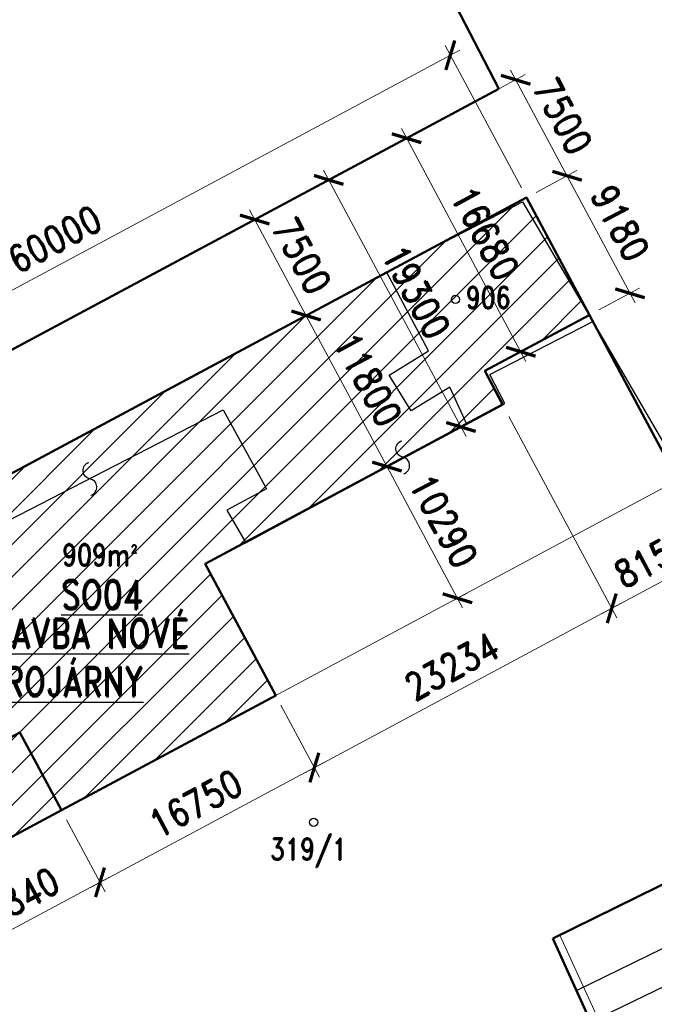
# Model space of a CAD drawing. Header units: millimetres. Extents: x -156521 to 298750130, y -256155368 to 337239.
# Tile 4 of 74: x 87014 to 130726, y -894187 to -826374. Entities that reach past the tile are written whole.
import ezdxf
from ezdxf.lldxf.tags import DXFTag

# ---------------------------------------------------------------- set-up
doc = ezdxf.new("R2010")
doc.units = ezdxf.units.MM
for name, color, linetype, lineweight in [('IN_C_TENKA', 7, 'Continuous', 18), ('IN_KOTY', 4, 'Continuous', 13), ('IN_SRAFY', 8, 'Continuous', 9)]:
    doc.layers.add(name, color=color, linetype=linetype, lineweight=lineweight)
for name, color, linetype in [('IN_NS_TENKA', 20, 'Continuous'), ('IN_TEXT', 7, 'Continuous'), ('KATASTR', 116, 'Continuous')]:
    doc.layers.add(name, color=color, linetype=linetype)
doc.styles.add('Koty', font='romand.shx', dxfattribs={"width": 0.8})
doc.styles.add('ROMAND', font='romand.shx', dxfattribs={"width": 0.85})
tags = doc.linetypes.add('DOT2', pattern=[0.875, 0.125, -0.75]).pattern_tags.tags
tags[6:7] = [DXFTag(74, 4), DXFTag(75, 0), DXFTag(340, '0'), DXFTag(46, 0.0), DXFTag(50, 0.0), DXFTag(44, 0.0), DXFTag(45, 0.0)]
tags[4:5] = [DXFTag(74, 4), DXFTag(75, 0), DXFTag(340, '0'), DXFTag(46, 0.0), DXFTag(50, 0.0), DXFTag(44, 0.0), DXFTag(45, 0.0)]
doc.dimstyles.new('IP 1_100', dxfattribs={"dimscale": 100, "dimtxt": 2.5, "dimasz": 2, "dimexe": 1, "dimexo": 1, "dimgap": 1, "dimtad": 1, "dimtoh": 1, "dimdec": 0, "dimzin": 0, "dimdsep": 46, "dimtxsty": 'ROMAND', "dimblk": 'ARCHTICK', "dimcen": 0.09, "dimclrt": 7, "dimadec": 0, "dimazin": 0, "dimtfac": 1, "dimtdec": 4, "dimtofl": 0, "dimtmove": 2, "dimatfit": 3, "dimfxl": 1, "dimtolj": 1, "dimtzin": 0, "dimarcsym": 0})

# ---------------------------------------------------------------- blocks, each defined once
blk = doc.blocks.new('_ArchTick')
at = {"color": 0, "linetype": 'ByBlock', "lineweight": 13, "transparency": 33554687, "const_width": 0.15}
blk.add_lwpolyline([(-0.5, -0.5), (0.5, 0.5)], dxfattribs=at)
blk = doc.blocks.new('*53')
at = {"layer": 'IN_KOTY', "ltscale": 700, "transparency": 16777216}
for p, q in [((102847, -839476), (107095, -847410)), ((100543, -841560), (103862, -839783)), ((104083, -848172), (107402, -846395))]:
    blk.add_line(p, q, dxfattribs=at)
at = {"layer": 'IN_KOTY', "ltscale": 700, "transparency": 16777216, "xscale": 1500, "yscale": 1500, "zscale": 1500}
for p, rotation in [((103201, -840137), 118.1623736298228), ((106741, -846749), 298.1623736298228)]:
    blk.add_blockref('_ArchTick', p, dxfattribs=dict(at, rotation=rotation))
at = {"layer": 'IN_KOTY', "color": 7, "ltscale": 700, "transparency": 16777216, "insert": (106459, -842647), "char_height": 1875, "width": 4767.36, "attachment_point": 5, "rotation": 298.16237, "style": 'ROMAND'}
blk.add_mtext('\\A1;7500', dxfattribs=at)
blk = doc.blocks.new('*54')
at = {"layer": 'IN_KOTY', "ltscale": 700, "transparency": 16777216}
for p, q in [((106387, -846088), (112664, -857813)), ((104083, -848172), (107402, -846395)), ((111018, -857844), (112971, -856798))]:
    blk.add_line(p, q, dxfattribs=at)
at = {"layer": 'IN_KOTY', "ltscale": 700, "transparency": 16777216, "xscale": 1500, "yscale": 1500, "zscale": 1500}
for p, rotation in [((106741, -846749), 118.1623736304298), ((112310, -857152), 298.1623736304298)]:
    blk.add_blockref('_ArchTick', p, dxfattribs=dict(at, rotation=rotation))
at = {"layer": 'IN_KOTY', "color": 7, "ltscale": 700, "transparency": 16777216, "insert": (111013, -851154), "char_height": 1875, "width": 5719.13, "attachment_point": 5, "rotation": 298.16237, "style": 'ROMAND'}
blk.add_mtext('\\A1;11800', dxfattribs=at)
blk = doc.blocks.new('*55')
at = {"layer": 'IN_KOTY', "ltscale": 700, "transparency": 16777216}
for p, q in [((111018, -857844), (112971, -856798)), ((111956, -856491), (117521, -866885)), ((116989, -866319), (117828, -865870))]:
    blk.add_line(p, q, dxfattribs=at)
at = {"layer": 'IN_KOTY', "ltscale": 700, "transparency": 16777216, "xscale": 1500, "yscale": 1500, "zscale": 1500}
for p, rotation in [((112310, -857152), 118.1623736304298), ((117167, -866224), 298.1623736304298)]:
    blk.add_blockref('_ArchTick', p, dxfattribs=dict(at, rotation=rotation))
at = {"layer": 'IN_KOTY', "color": 7, "ltscale": 700, "transparency": 16777216, "insert": (116226, -860892), "char_height": 1875, "width": 5885.77, "attachment_point": 5, "rotation": 298.16237, "style": 'ROMAND'}
blk.add_mtext('\\A1;10290', dxfattribs=at)
blk = doc.blocks.new('*56')
at = {"layer": 'IN_KOTY', "ltscale": 700, "transparency": 16777216}
for p, q in [((107944, -836747), (117761, -855085)), ((102221, -840662), (108959, -837055)), ((111330, -857677), (118068, -854070))]:
    blk.add_line(p, q, dxfattribs=at)
at = {"layer": 'IN_KOTY', "ltscale": 700, "transparency": 16777216, "xscale": 1500, "yscale": 1500, "zscale": 1500}
for p, rotation in [((108298, -837409), 118.1623736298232), ((117407, -854424), 298.1623736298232)]:
    blk.add_blockref('_ArchTick', p, dxfattribs=dict(at, rotation=rotation))
at = {"layer": 'IN_KOTY', "color": 7, "ltscale": 700, "transparency": 16777216, "insert": (114340, -845120), "char_height": 1875, "width": 5885.77, "attachment_point": 5, "rotation": 298.16237, "style": 'ROMAND'}
blk.add_mtext('\\A1;19300', dxfattribs=at)
blk = doc.blocks.new('*57')
at = {"layer": 'IN_KOTY', "ltscale": 700, "transparency": 16777216}
for p, q in [((113306, -833877), (121887, -849904)), ((112091, -835378), (114322, -834184)), ((119964, -850083), (122194, -848889))]:
    blk.add_line(p, q, dxfattribs=at)
at = {"layer": 'IN_KOTY', "ltscale": 700, "transparency": 16777216, "xscale": 1500, "yscale": 1500, "zscale": 1500}
for p, rotation in [((113660, -834538), 118.1623736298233), ((121533, -849243), 298.1623736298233)]:
    blk.add_blockref('_ArchTick', p, dxfattribs=dict(at, rotation=rotation))
at = {"layer": 'IN_KOTY', "color": 7, "ltscale": 700, "transparency": 16777216, "insert": (119084, -841094), "char_height": 1875, "width": 5885.77, "attachment_point": 5, "rotation": 298.16237, "style": 'ROMAND'}
blk.add_mtext('\\A1;16680', dxfattribs=at)
blk = doc.blocks.new('*65')
at = {"layer": 'IN_KOTY', "ltscale": 700, "transparency": 16777216}
for p, q in [((63115, -857494), (117335, -828467)), ((121567, -837962), (116319, -828160)), ((68670, -866280), (63423, -856479))]:
    blk.add_line(p, q, dxfattribs=at)
at = {"layer": 'IN_KOTY', "ltscale": 700, "transparency": 16777216, "xscale": 1500, "yscale": 1500, "zscale": 1500}
for p, rotation in [((116673, -828821), 28.16237362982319), ((63777, -857140), 208.1623736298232)]:
    blk.add_blockref('_ArchTick', p, dxfattribs=dict(at, rotation=rotation))
at = {"layer": 'IN_KOTY', "color": 7, "ltscale": 700, "transparency": 16777216, "insert": (89429, -841493), "char_height": 1875, "width": 6041.72, "attachment_point": 5, "rotation": 28.16237, "style": 'ROMAND'}
blk.add_mtext('\\A1;60000', dxfattribs=at)
blk = doc.blocks.new('*66')
at = {"layer": 'IN_KOTY', "ltscale": 700, "transparency": 16777216}
for p, q in [((120825, -829851), (125073, -837786)), ((119042, -831657), (121840, -830159)), ((122582, -838269), (125380, -836771))]:
    blk.add_line(p, q, dxfattribs=at)
at = {"layer": 'IN_KOTY', "ltscale": 700, "transparency": 16777216, "xscale": 1500, "yscale": 1500, "zscale": 1500}
for p, rotation in [((121179, -830513), 118.1623736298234), ((124719, -837125), 298.1623736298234)]:
    blk.add_blockref('_ArchTick', p, dxfattribs=dict(at, rotation=rotation))
at = {"layer": 'IN_KOTY', "color": 7, "ltscale": 700, "transparency": 16777216, "insert": (124437, -833022), "char_height": 1875, "width": 4767.36, "attachment_point": 5, "rotation": 298.16237, "style": 'ROMAND'}
blk.add_mtext('\\A1;7500', dxfattribs=at)
blk = doc.blocks.new('*67')
at = {"layer": 'IN_KOTY', "ltscale": 700, "transparency": 16777216}
for p, q in [((122582, -838269), (125380, -836771)), ((124365, -836464), (129405, -845879)), ((126914, -846362), (129713, -844864))]:
    blk.add_line(p, q, dxfattribs=at)
at = {"layer": 'IN_KOTY', "ltscale": 700, "transparency": 16777216, "xscale": 1500, "yscale": 1500, "zscale": 1500}
for p, rotation in [((124719, -837125), 118.1623736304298), ((129051, -845218), 298.1623736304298)]:
    blk.add_blockref('_ArchTick', p, dxfattribs=dict(at, rotation=rotation))
at = {"layer": 'IN_KOTY', "color": 7, "ltscale": 700, "transparency": 16777216, "insert": (128373, -840375), "char_height": 1875, "width": 4780.18, "attachment_point": 5, "rotation": 298.16237, "style": 'ROMAND'}
blk.add_mtext('\\A1;9180', dxfattribs=at)
blk = doc.blocks.new('*70')
at = {"layer": 'IN_KOTY', "ltscale": 700, "transparency": 16777216}
for p, q in [((105009, -873583), (107664, -878543)), ((91882, -886141), (107971, -877528)), ((90242, -881489), (92897, -886449))]:
    blk.add_line(p, q, dxfattribs=at)
at = {"layer": 'IN_KOTY', "ltscale": 700, "transparency": 16777216, "xscale": 1500, "yscale": 1500, "zscale": 1500}
for p, rotation in [((107310, -877882), 28.16237362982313), ((92543, -885787), 208.1623736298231)]:
    blk.add_blockref('_ArchTick', p, dxfattribs=dict(at, rotation=rotation))
at = {"layer": 'IN_KOTY', "color": 7, "ltscale": 700, "transparency": 16777216, "insert": (99130, -880347), "char_height": 1875, "width": 5885.77, "attachment_point": 5, "rotation": 28.16237, "style": 'ROMAND'}
blk.add_mtext('\\A1;16750', dxfattribs=at)
blk = doc.blocks.new('*77')
at = {"layer": 'IN_KOTY', "ltscale": 700, "transparency": 16777216}
for p, q in [((90242, -881489), (92897, -886449)), ((76929, -881708), (82459, -892037)), ((93204, -885433), (81444, -891730))]:
    blk.add_line(p, q, dxfattribs=at)
at = {"layer": 'IN_KOTY', "ltscale": 700, "transparency": 16777216, "xscale": 1500, "yscale": 1500, "zscale": 1500}
for p, rotation in [((92543, -885787), 28.16237362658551), ((82105, -891376), 208.1623736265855)]:
    blk.add_blockref('_ArchTick', p, dxfattribs=dict(at, rotation=rotation))
at = {"layer": 'IN_KOTY', "color": 7, "ltscale": 700, "transparency": 16777216, "insert": (86527, -887094), "char_height": 1875, "width": 5719.13, "attachment_point": 5, "rotation": 28.16237, "style": 'ROMAND'}
blk.add_mtext('\\A1;11840', dxfattribs=at)
blk = doc.blocks.new('*78')
at = {"layer": 'IN_KOTY', "ltscale": 700, "transparency": 16777216}
for p, q in [((120714, -853692), (128147, -867577)), ((106649, -878236), (128454, -866562)), ((105009, -873583), (107664, -878543))]:
    blk.add_line(p, q, dxfattribs=at)
at = {"layer": 'IN_KOTY', "ltscale": 700, "transparency": 16777216, "xscale": 1500, "yscale": 1500, "zscale": 1500}
for p, rotation in [((127793, -866916), 28.16237362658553), ((107310, -877882), 208.1623736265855)]:
    blk.add_blockref('_ArchTick', p, dxfattribs=dict(at, rotation=rotation))
at = {"layer": 'IN_KOTY', "color": 7, "ltscale": 700, "transparency": 16777216, "insert": (116755, -870911), "char_height": 1875, "width": 6058.1, "attachment_point": 5, "rotation": 28.16237, "style": 'ROMAND'}
blk.add_mtext('\\A1;23234', dxfattribs=at)
blk = doc.blocks.new('*79')
at = {"layer": 'IN_KOTY', "ltscale": 700, "transparency": 16777216}
for p, q in [((127903, -849843), (135337, -863729)), ((120714, -853692), (128147, -867577)), ((127132, -867270), (135644, -862713))]:
    blk.add_line(p, q, dxfattribs=at)
at = {"layer": 'IN_KOTY', "ltscale": 700, "transparency": 16777216, "xscale": 1500, "yscale": 1500, "zscale": 1500}
for p, rotation in [((134983, -863067), 28.16237362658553), ((127793, -866916), 208.1623736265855)]:
    blk.add_blockref('_ArchTick', p, dxfattribs=dict(at, rotation=rotation))
at = {"layer": 'IN_KOTY', "color": 7, "ltscale": 700, "transparency": 16777216, "insert": (130591, -863504), "char_height": 1875, "width": 4799.41, "attachment_point": 5, "rotation": 28.16237, "style": 'ROMAND'}
blk.add_mtext('\\A1;8155', dxfattribs=at)

msp = doc.modelspace()

# ---------------------------------------------------------------- hatches: boundary and pattern name
at = {"layer": 'IN_SRAFY', "transparency": 33554687}
h = msp.add_hatch(dxfattribs=at)
h.set_pattern_fill('ANSI31', color=12, scale=500, style=0, pattern_type=2)
h.set_pattern_definition([(45, (0, -1011857), (-1122.532, 1122.532), [])])
h.paths.add_polyline_path([(79448.59391, -886413.99622), (89478.43712, -881046.8779), (76575.30667, -881046.8779)])
h.paths.add_polyline_path([(76575.30667, -881046.8779), (89478.43712, -881046.8779), (89887.92047, -880827.75726), (76458.00042, -880827.75726)])
h.paths.add_polyline_path([(76458.00042, -880827.75726), (89887.92047, -880827.75726), (104654.94807, -872922.22781), (72225.77457, -872922.22781)])
h.paths.add_polyline_path([(72225.77457, -872922.22781), (104654.94807, -872922.22781), (101452.92964, -866941.06049), (69023.75615, -866941.06049)])
h.paths.add_polyline_path([(69023.75615, -866941.06049), (101452.92964, -866941.06049), (99798.35714, -863850.42399), (74796.8691, -863850.42399)])
h.paths.add_polyline_path([(74796.8691, -863850.42399), (99798.35714, -863850.42399), (120280.68861, -852883.45096), (95282.47914, -852883.45096)])
h.paths.add_polyline_path([(95282.47914, -852883.45096), (120280.68861, -852883.45096), (119057.85715, -850568.02554), (99607.54696, -850568.02554)])
h.paths.add_polyline_path([(99607.54696, -850568.02554), (119057.85715, -850568.02554), (126234.34245, -846726.09354), (106784.03227, -846726.09354)])
h.paths.add_polyline_path([(106784.03227, -846726.09354), (126234.34245, -846726.09354), (126253.27354, -846715.95878), (106802.96335, -846715.95878)])
h.paths.add_polyline_path([(106802.96335, -846715.95878), (126253.27354, -846715.95878), (121920.57143, -838622.74604)])

# ---------------------------------------------------------------- linework, layer by layer
at = {"layer": 'IN_C_TENKA', "transparency": 33554687}
msp.add_line((79449.61559, -886415.90465), (132346.43087, -858097.5902), dxfattribs=at)
at = {"layer": 'IN_C_TENKA', "color": 3, "linetype": 'DOT2', "lineweight": 20, "ltscale": 500, "transparency": 33554687}
msp.add_lwpolyline([(124213.1347, -889421.62458), (130685.56993, -903578.58203), (118390.97361, -909900.31777), (96884.17533, -924515.74581), (94901.73073, -924751.53628), (93367.39309, -922413.8352), (93920.76648, -919950.44899), (96971.0206, -918823.98673), (101282.99059, -917601.98807), (117374.0757, -908662.11363)], dxfattribs=at)
at = {"layer": 'IN_NS_TENKA', "color": 244, "lineweight": 50, "ltscale": 1000, "transparency": 33554687}
msp.add_lwpolyline([(126234.34245, -846726.09354), (119057.85715, -850568.02554), (120280.68861, -852883.45096), (99798.35714, -863850.42399), (104654.94807, -872922.22781), (89887.92047, -880827.75726), (79448.59391, -886413.99622), (76575.30667, -881046.8779), (69023.75615, -866941.06049), (121920.57143, -838622.74604), (126253.27354, -846715.95878)], close=True, dxfattribs=at)
at = {"layer": 'KATASTR', "color": 7, "lineweight": 50, "transparency": 33554687}
for p, q in [((112593.50764, -816759.10042), (120024.55971, -831130.64766)), ((43310.28219, -872199.64249), (120024.55971, -831130.64766)), ((119057.85715, -850568.02554), (126234.34245, -846726.09354)), ((126253.27354, -846715.95878), (132346.43087, -858097.5902)), ((120281.41125, -852884.81927), (119057.85715, -850568.02554)), ((99798.35714, -863850.42399), (120281.41125, -852884.81927)), ((104654.94807, -872922.22781), (99798.35714, -863850.42399)), ((89887.92047, -880827.75726), (104654.94807, -872922.22781)), ((87013.61155, -875458.73051), (76575.30667, -881046.8779)), ((87013.61155, -875458.73051), (89887.92047, -880827.75726)), ((149249.76696, -877092.60761), (123734.86532, -889657.14313)), ((129417.83615, -902097.06701), (123734.86532, -889657.14313))]:
    msp.add_line(p, q, dxfattribs=at)
at = {"layer": 'KATASTR', "transparency": 33554687}
for p, q in [((112268.12212, -843734.32351), (121651.90644, -838914.93579)), ((121651.90644, -838914.93579), (126512.86561, -847200.8603)), ((115174.56374, -849171.23232), (112268.12212, -843734.32351)), ((119397.7852, -850803.10164), (126490.83963, -847157.88379)), ((126490.83963, -847157.88379), (132331.8418, -857208.39271)), ((112458.78357, -850849.6313), (115174.56374, -849171.23232)), ((113982.62437, -853315.32432), (112458.78357, -850849.6313)), ((120437.44767, -852799.04677), (119397.7852, -850803.10164)), ((116641.86812, -851671.86582), (113982.62437, -853315.32432)), ((117791.44563, -854195.54783), (116641.86812, -851671.86582)), ((102591.00359, -862408.15416), (120437.44767, -852799.04677)), ((81415.31844, -863356.68275), (101026.5111, -853244.45176)), ((101026.5111, -853244.45176), (104021.83266, -858677.60131)), ((104021.83266, -858677.60131), (101287.26192, -860149.80071)), ((101287.26192, -860149.80071), (102591.00359, -862408.15416)), ((126356.24666, -895395.30111), (171172.79849, -873593.23191)), ((125372.50795, -893241.91426), (157109.55306, -877727.24373))]:
    msp.add_line(p, q, dxfattribs=at)
for points in [[(113467.40494, -857640.60174, 0.7743874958), (113402.05304, -856506.14287, -0.7812922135), (113336.75048, -855372.54053)], [(91917.18093, -859128.2516, 0.7743874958), (91851.82902, -857993.79272, -0.7812922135), (91786.52646, -856860.19038)]]:
    msp.add_lwpolyline(points, format="xyb", dxfattribs=at)
for centre in [(117032.13796, -845637.8676), (107259.20465, -881653.90302)]:
    msp.add_circle(centre, 285.64403, dxfattribs=at)

# ---------------------------------------------------------------- texts
at = {"layer": 'IN_TEXT', "transparency": 33554687, "attachment_point": 1, "style": 'Koty'}
for s, insert, char_height, width in [('909m{\\fISOCPEUR|b0|i0|c238|p34;²}', (89938.29533, -862482.0316), 1500, 5815), ('{\\LSO04}', (89862.83787, -864970.67039), 2000, 6757.8571429), ('{\\LPŘÍSTAVBA NOVÉ NÁSTROJÁRNY}', (80524.18898, -867638.30779), 2000, 28203.98265)]:
    msp.add_mtext(s, dxfattribs=dict(at, insert=insert, char_height=char_height, width=width))
at = {"layer": 'KATASTR', "transparency": 33554687, "char_height": 1500, "width": 486.76591, "attachment_point": 1, "style": 'Koty'}
for s, insert in [('906', (117739.83482, -844758.49674)), ('319/1', (104268.83806, -882746.50246))]:
    msp.add_mtext(s, dxfattribs=dict(at, insert=insert))

# ---------------------------------------------------------------- dimensions: what is measured, and where the dimension line sits
at = {"layer": 'IN_KOTY', "ltscale": 700, "transparency": 33554687}
for p1, p2, distance, picture, middle in [((69023.75615, -866941.06049), (121920.57143, -838622.74604), 11117.459, '*65', (89428.58286, -841492.87742)), ((118380.78212, -832010.64413), (121920.57143, -838622.74604), 3173.89963, '*66', (124436.55275, -833022.25103)), ((111429.9181, -835731.78976), (119302.40951, -850437.10441), 2529.90307, '*57', (119084.28366, -841093.95131)), ((101559.49803, -841015.91996), (110668.55585, -858031.06221), 7643.14051, '*56', (114340.0464, -845119.69089)), ((99881.81265, -841914.06897), (103421.60196, -848526.17088), 3764.9326, '*53', (106458.64597, -842646.72491)), ((89887.92047, -880827.75726), (104654.94807, -872922.22781), -5625.62099, '*70', (99130.11674, -880346.89352))]:
    dim = msp.add_aligned_dim(p1=p1, p2=p2, distance=distance, dimstyle='IP 1_100', override={"dimscale": 750, "dimtxt": 2.5, "dimasz": 2, "dimexe": 1, "dimexo": 1, "dimgap": 1, "dimtad": 1, "dimtih": 0, "dimdec": 0, "dimlfac": 1, "dimzin": 0, "dimlunit": 2, "dimpost": '', "dimtxsty": 'ROMAND', "dimblk": 'ArchTick', "dimse1": 0, "dimse2": 0, "dimsd2": 0, "dimclrd": 0, "dimclre": 0, "dimclrt": 7, "dimaunit": 0, "dimadec": 0, "dimazin": 0, "dimtol": 0, "dimtp": 0, "dimtm": 0, "dimtmove": 2}, dxfattribs=at)
    dim.commit()
    dim.dimension.update_dxf_attribs({"geometry": picture, "text_midpoint": middle})
for base, p1, p2, angle, picture, middle in [((129051.42658, -845217.96732), (121920.57143, -838622.74604), (126253.27354, -846715.95878), 118.1623736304, '*67', (128372.79846, -840374.90835)), ((112310.0862, -857152.2688), (103421.60196, -848526.17088), (110356.40573, -858198.17181), 118.1623736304, '*54', (111013.17487, -851154.29604)), ((134982.63485, -863067.34887), (120280.68861, -852883.45096), (126234.34245, -846726.09354), 208.1623736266, '*79', (130591.4373, -863504.07295)), ((127793.14494, -866916.24289), (104654.94807, -872922.22781), (120280.68861, -852883.45096), 208.1623736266, '*78', (116755.16144, -870911.32438)), ((117166.67713, -866224.07262), (110356.40573, -858198.17181), (116327.67604, -866673.23192), 118.1623736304, '*55', (116226.10459, -860891.71812)), ((82104.75066, -891375.52856), (89887.92047, -880827.75726), (76575.30667, -881046.8779), 208.1623736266, '*77', (86527.4505, -887093.73194))]:
    dim = msp.add_linear_dim(base=base, p1=p1, p2=p2, angle=angle, dimstyle='IP 1_100', override={"dimscale": 750, "dimtxt": 2.5, "dimasz": 2, "dimexe": 1, "dimexo": 1, "dimgap": 1, "dimtad": 1, "dimtih": 0, "dimdec": 0, "dimlfac": 1, "dimzin": 0, "dimlunit": 2, "dimpost": '', "dimtxsty": 'ROMAND', "dimblk": 'ArchTick', "dimse1": 0, "dimse2": 0, "dimsd2": 0, "dimclrd": 0, "dimclre": 0, "dimclrt": 7, "dimaunit": 0, "dimadec": 0, "dimazin": 0, "dimtol": 0, "dimtp": 0, "dimtm": 0, "dimtmove": 2}, dxfattribs=at)
    dim.commit()
    dim.dimension.update_dxf_attribs({"geometry": picture, "text_midpoint": middle})

doc.saveas('drawing.dxf')
